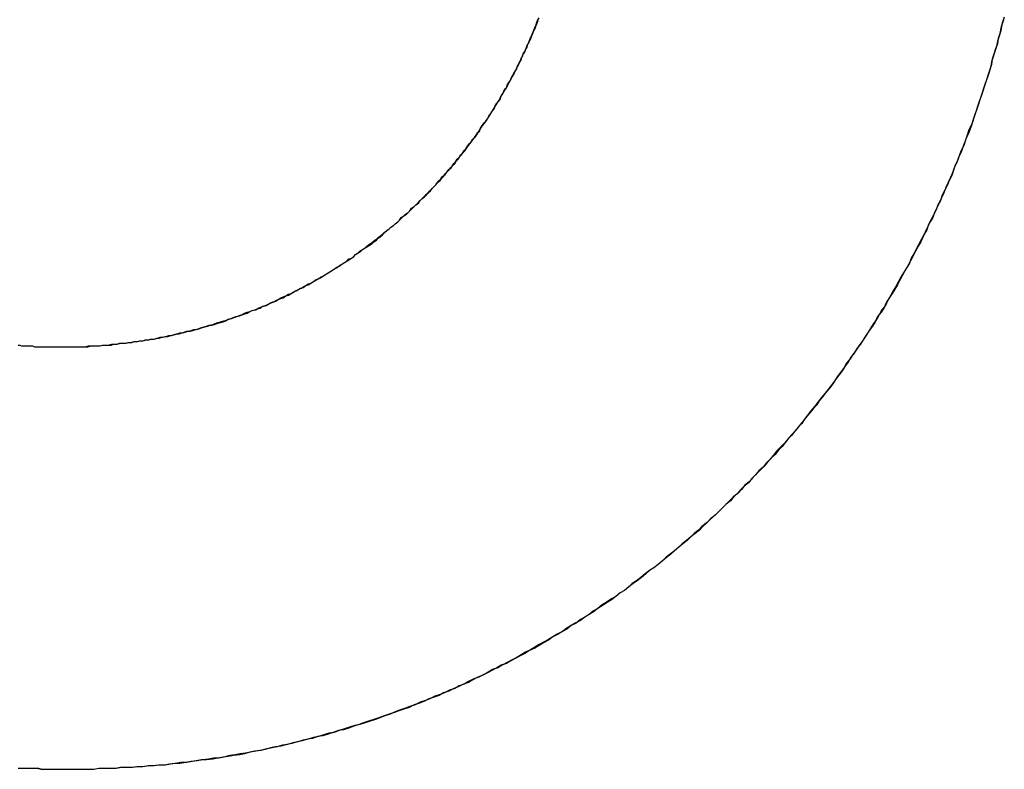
# Model space of a CAD drawing. Extents: x -55 to 3310, y -427 to 1727.
# Tile 37 of 79: x 1014.911 to 1016.054, y 528.818 to 529.689. Entities that reach past the tile are written whole.
import ezdxf

# ---------------------------------------------------------------- set-up
doc = ezdxf.new("R2010")
doc.units = 0
doc.linetypes.add('DURCHGEHEND', pattern=[0])
doc.layers.add('KF_PASSIO_SUB_15_FRONT', color=7, linetype='DURCHGEHEND')

# ---------------------------------------------------------------- blocks, each defined once
blk = doc.blocks.new('KF_PASSIO_SUB_15_FRONT')
at = {"layer": 'KF_PASSIO_SUB_15_FRONT'}
for points in [[(-214.23, -392.074, 0), (-214.232, -392.08, 0), (-214.233, -392.087, 0), (-214.235, -392.093, 0), (-214.237, -392.099, 0), (-214.238, -392.105, 0), (-214.24, -392.111, 0), (-214.242, -392.117, 0), (-214.244, -392.123, 0), (-214.245, -392.13, 0), (-214.247, -392.136, 0), (-214.249, -392.142, 0), (-214.251, -392.148, 0), (-214.253, -392.154, 0), (-214.255, -392.16, 0), (-214.257, -392.166, 0), (-214.259, -392.172, 0), (-214.261, -392.178, 0), (-214.263, -392.184, 0), (-214.265, -392.19, 0), (-214.267, -392.196, 0), (-214.27, -392.202, 0), (-214.272, -392.208, 0), (-214.274, -392.214, 0), (-214.276, -392.22, 0), (-214.279, -392.226, 0), (-214.281, -392.231, 0), (-214.283, -392.237, 0), (-214.286, -392.243, 0), (-214.288, -392.249, 0), (-214.29, -392.255, 0), (-214.293, -392.261, 0), (-214.295, -392.266, 0), (-214.298, -392.272, 0), (-214.301, -392.278, 0), (-214.303, -392.284, 0), (-214.306, -392.289, 0), (-214.308, -392.295, 0), (-214.311, -392.301, 0), (-214.314, -392.306, 0), (-214.317, -392.312, 0), (-214.319, -392.318, 0), (-214.322, -392.323, 0), (-214.325, -392.329, 0), (-214.328, -392.335, 0), (-214.331, -392.34, 0), (-214.334, -392.346, 0), (-214.337, -392.351, 0), (-214.339, -392.357, 0), (-214.342, -392.362, 0), (-214.346, -392.368, 0), (-214.349, -392.373, 0), (-214.352, -392.379, 0), (-214.355, -392.384, 0), (-214.358, -392.389, 0), (-214.361, -392.395, 0), (-214.364, -392.4, 0), (-214.367, -392.406, 0), (-214.371, -392.411, 0), (-214.374, -392.416, 0), (-214.377, -392.422, 0), (-214.381, -392.427, 0), (-214.384, -392.432, 0), (-214.387, -392.437, 0), (-214.391, -392.443, 0), (-214.394, -392.448, 0), (-214.398, -392.453, 0), (-214.401, -392.458, 0), (-214.405, -392.463, 0), (-214.408, -392.468, 0), (-214.412, -392.473, 0), (-214.415, -392.478, 0), (-214.419, -392.484, 0), (-214.423, -392.489, 0), (-214.426, -392.494, 0), (-214.43, -392.499, 0), (-214.434, -392.504, 0), (-214.437, -392.508, 0), (-214.441, -392.513, 0), (-214.445, -392.518, 0), (-214.449, -392.523, 0), (-214.453, -392.528, 0), (-214.457, -392.533, 0), (-214.461, -392.538, 0), (-214.464, -392.543, 0), (-214.468, -392.547, 0), (-214.472, -392.552, 0), (-214.476, -392.557, 0), (-214.48, -392.561, 0), (-214.484, -392.566, 0), (-214.489, -392.571, 0), (-214.493, -392.575, 0), (-214.497, -392.58, 0), (-214.501, -392.585, 0), (-214.505, -392.589, 0), (-214.509, -392.594, 0), (-214.514, -392.598, 0), (-214.518, -392.603, 0), (-214.522, -392.607, 0), (-214.526, -392.612, 0), (-214.531, -392.616, 0), (-214.535, -392.62, 0), (-214.539, -392.625, 0), (-214.544, -392.629, 0), (-214.548, -392.633, 0), (-214.553, -392.638, 0), (-214.557, -392.642, 0), (-214.561, -392.646, 0), (-214.566, -392.651, 0), (-214.571, -392.655, 0), (-214.575, -392.659, 0), (-214.58, -392.663, 0), (-214.584, -392.667, 0), (-214.589, -392.671, 0), (-214.593, -392.675, 0), (-214.598, -392.679, 0), (-214.603, -392.683, 0), (-214.607, -392.687, 0), (-214.612, -392.691, 0), (-214.617, -392.695, 0), (-214.622, -392.699, 0), (-214.626, -392.703, 0), (-214.631, -392.707, 0), (-214.636, -392.711, 0), (-214.641, -392.714, 0), (-214.646, -392.718, 0), (-214.651, -392.722, 0), (-214.656, -392.726, 0), (-214.661, -392.729, 0), (-214.665, -392.733, 0), (-214.67, -392.737, 0), (-214.675, -392.74, 0), (-214.68, -392.744, 0), (-214.685, -392.747, 0), (-214.691, -392.751, 0), (-214.696, -392.754, 0), (-214.701, -392.758, 0), (-214.706, -392.761, 0), (-214.711, -392.765, 0), (-214.716, -392.768, 0), (-214.721, -392.771, 0), (-214.726, -392.775, 0), (-214.732, -392.778, 0), (-214.737, -392.781, 0), (-214.742, -392.785, 0), (-214.747, -392.788, 0), (-214.753, -392.791, 0), (-214.758, -392.794, 0), (-214.763, -392.797, 0), (-214.769, -392.8, 0), (-214.774, -392.803, 0), (-214.779, -392.806, 0), (-214.785, -392.809, 0), (-214.79, -392.812, 0), (-214.795, -392.815, 0), (-214.801, -392.818, 0), (-214.806, -392.821, 0), (-214.812, -392.824, 0), (-214.817, -392.827, 0), (-214.823, -392.829, 0), (-214.828, -392.832, 0), (-214.834, -392.835, 0), (-214.839, -392.838, 0), (-214.845, -392.84, 0), (-214.851, -392.843, 0), (-214.856, -392.846, 0), (-214.862, -392.848, 0), (-214.867, -392.851, 0), (-214.873, -392.853, 0), (-214.879, -392.856, 0), (-214.884, -392.858, 0), (-214.89, -392.86, 0), (-214.896, -392.863, 0), (-214.901, -392.865, 0), (-214.907, -392.867, 0), (-214.913, -392.87, 0), (-214.919, -392.872, 0), (-214.924, -392.874, 0), (-214.93, -392.876, 0), (-214.936, -392.878, 0), (-214.942, -392.881, 0), (-214.948, -392.883, 0), (-214.954, -392.885, 0), (-214.959, -392.887, 0), (-214.965, -392.889, 0), (-214.971, -392.891, 0), (-214.977, -392.893, 0), (-214.983, -392.894, 0), (-214.989, -392.896, 0), (-214.995, -392.898, 0), (-215.001, -392.9, 0), (-215.007, -392.902, 0), (-215.013, -392.903, 0), (-215.019, -392.905, 0), (-215.025, -392.907, 0), (-215.031, -392.908, 0), (-215.037, -392.91, 0), (-215.043, -392.911, 0), (-215.049, -392.913, 0), (-215.055, -392.914, 0), (-215.061, -392.916, 0), (-215.067, -392.917, 0), (-215.073, -392.919, 0), (-215.079, -392.92, 0), (-215.085, -392.921, 0), (-215.092, -392.923, 0), (-215.098, -392.924, 0), (-215.104, -392.925, 0), (-215.11, -392.926, 0), (-215.116, -392.927, 0), (-215.122, -392.928, 0), (-215.128, -392.929, 0), (-215.135, -392.931, 0), (-215.141, -392.932, 0), (-215.147, -392.932, 0), (-215.153, -392.933, 0), (-215.16, -392.934, 0), (-215.166, -392.935, 0), (-215.172, -392.936, 0), (-215.178, -392.937, 0), (-215.185, -392.937, 0), (-215.191, -392.938, 0), (-215.197, -392.939, 0), (-215.203, -392.94, 0), (-215.21, -392.94, 0), (-215.216, -392.941, 0), (-215.222, -392.941, 0), (-215.229, -392.942, 0), (-215.235, -392.942, 0), (-215.241, -392.943, 0), (-215.248, -392.943, 0), (-215.254, -392.943, 0), (-215.26, -392.944, 0), (-215.267, -392.944, 0), (-215.273, -392.944, 0), (-215.28, -392.944, 0), (-215.286, -392.945, 0), (-215.292, -392.945, 0), (-215.299, -392.945, 0), (-215.305, -392.945, 0), (-215.312, -392.945, 0)], [(-214.229, -392.071, 0), (-214.231, -392.077, 0), (-214.233, -392.084, 0), (-214.234, -392.09, 0), (-214.236, -392.096, 0), (-214.237, -392.102, 0), (-214.239, -392.108, 0), (-214.241, -392.114, 0), (-214.243, -392.12, 0), (-214.244, -392.126, 0), (-214.246, -392.133, 0), (-214.248, -392.139, 0), (-214.25, -392.145, 0), (-214.252, -392.151, 0), (-214.254, -392.157, 0), (-214.256, -392.163, 0), (-214.258, -392.169, 0), (-214.26, -392.175, 0), (-214.262, -392.181, 0), (-214.264, -392.187, 0), (-214.266, -392.193, 0), (-214.268, -392.199, 0), (-214.27, -392.205, 0), (-214.273, -392.211, 0), (-214.275, -392.217, 0), (-214.277, -392.222, 0), (-214.279, -392.228, 0), (-214.282, -392.234, 0), (-214.284, -392.24, 0), (-214.287, -392.246, 0), (-214.289, -392.252, 0), (-214.292, -392.258, 0), (-214.294, -392.263, 0), (-214.297, -392.269, 0), (-214.299, -392.275, 0), (-214.302, -392.281, 0), (-214.304, -392.286, 0), (-214.307, -392.292, 0), (-214.31, -392.298, 0), (-214.312, -392.304, 0), (-214.315, -392.309, 0), (-214.318, -392.315, 0), (-214.321, -392.321, 0), (-214.323, -392.326, 0), (-214.326, -392.332, 0), (-214.329, -392.337, 0), (-214.332, -392.343, 0), (-214.335, -392.349, 0), (-214.338, -392.354, 0), (-214.341, -392.36, 0), (-214.344, -392.365, 0), (-214.347, -392.371, 0), (-214.35, -392.376, 0), (-214.353, -392.382, 0), (-214.356, -392.387, 0), (-214.359, -392.392, 0), (-214.363, -392.398, 0), (-214.366, -392.403, 0), (-214.369, -392.409, 0), (-214.372, -392.414, 0), (-214.376, -392.419, 0), (-214.379, -392.425, 0), (-214.382, -392.43, 0), (-214.386, -392.435, 0), (-214.389, -392.44, 0), (-214.393, -392.446, 0), (-214.396, -392.451, 0), (-214.4, -392.456, 0), (-214.403, -392.461, 0), (-214.407, -392.466, 0), (-214.41, -392.471, 0), (-214.414, -392.477, 0), (-214.417, -392.482, 0), (-214.421, -392.487, 0), (-214.425, -392.492, 0), (-214.428, -392.497, 0), (-214.432, -392.502, 0), (-214.436, -392.507, 0), (-214.44, -392.512, 0), (-214.444, -392.517, 0), (-214.447, -392.522, 0), (-214.451, -392.526, 0), (-214.455, -392.531, 0), (-214.459, -392.536, 0), (-214.463, -392.541, 0), (-214.467, -392.546, 0), (-214.471, -392.551, 0), (-214.475, -392.555, 0), (-214.479, -392.56, 0), (-214.483, -392.565, 0), (-214.487, -392.57, 0), (-214.491, -392.574, 0), (-214.495, -392.579, 0), (-214.5, -392.584, 0), (-214.504, -392.588, 0), (-214.508, -392.593, 0), (-214.512, -392.597, 0), (-214.517, -392.602, 0), (-214.521, -392.606, 0), (-214.525, -392.611, 0), (-214.53, -392.615, 0), (-214.534, -392.62, 0), (-214.538, -392.624, 0), (-214.543, -392.628, 0), (-214.547, -392.633, 0), (-214.552, -392.637, 0), (-214.556, -392.641, 0), (-214.561, -392.646, 0), (-214.565, -392.65, 0), (-214.57, -392.654, 0), (-214.574, -392.658, 0), (-214.579, -392.663, 0), (-214.583, -392.667, 0), (-214.588, -392.671, 0), (-214.593, -392.675, 0), (-214.597, -392.679, 0), (-214.602, -392.683, 0), (-214.607, -392.687, 0), (-214.612, -392.691, 0), (-214.616, -392.695, 0), (-214.621, -392.699, 0), (-214.626, -392.703, 0), (-214.631, -392.707, 0), (-214.636, -392.711, 0), (-214.641, -392.714, 0), (-214.645, -392.718, 0), (-214.65, -392.722, 0), (-214.655, -392.726, 0), (-214.66, -392.729, 0), (-214.665, -392.733, 0), (-214.67, -392.737, 0), (-214.675, -392.74, 0), (-214.68, -392.744, 0), (-214.685, -392.748, 0), (-214.69, -392.751, 0), (-214.696, -392.755, 0), (-214.701, -392.758, 0), (-214.706, -392.762, 0), (-214.711, -392.765, 0), (-214.716, -392.768, 0), (-214.721, -392.772, 0), (-214.727, -392.775, 0), (-214.732, -392.778, 0), (-214.737, -392.782, 0), (-214.742, -392.785, 0), (-214.748, -392.788, 0), (-214.753, -392.791, 0), (-214.758, -392.795, 0), (-214.764, -392.798, 0), (-214.769, -392.801, 0), (-214.774, -392.804, 0), (-214.78, -392.807, 0), (-214.785, -392.81, 0), (-214.791, -392.813, 0), (-214.796, -392.816, 0), (-214.802, -392.819, 0), (-214.807, -392.822, 0), (-214.813, -392.824, 0), (-214.818, -392.827, 0), (-214.824, -392.83, 0), (-214.829, -392.833, 0), (-214.835, -392.836, 0), (-214.84, -392.838, 0), (-214.846, -392.841, 0), (-214.851, -392.844, 0), (-214.857, -392.846, 0), (-214.863, -392.849, 0), (-214.868, -392.851, 0), (-214.874, -392.854, 0), (-214.88, -392.856, 0), (-214.885, -392.859, 0), (-214.891, -392.861, 0), (-214.897, -392.863, 0), (-214.903, -392.866, 0), (-214.908, -392.868, 0), (-214.914, -392.87, 0), (-214.92, -392.873, 0), (-214.926, -392.875, 0), (-214.932, -392.877, 0), (-214.937, -392.879, 0), (-214.943, -392.881, 0), (-214.949, -392.883, 0), (-214.955, -392.885, 0), (-214.961, -392.887, 0), (-214.967, -392.889, 0), (-214.973, -392.891, 0), (-214.978, -392.893, 0), (-214.984, -392.895, 0), (-214.99, -392.897, 0), (-214.996, -392.899, 0), (-215.002, -392.9, 0), (-215.008, -392.902, 0), (-215.014, -392.904, 0), (-215.02, -392.906, 0), (-215.026, -392.907, 0), (-215.032, -392.909, 0), (-215.038, -392.91, 0), (-215.044, -392.912, 0), (-215.05, -392.913, 0), (-215.056, -392.915, 0), (-215.062, -392.916, 0), (-215.069, -392.918, 0), (-215.075, -392.919, 0), (-215.081, -392.92, 0), (-215.087, -392.922, 0), (-215.093, -392.923, 0), (-215.099, -392.924, 0), (-215.105, -392.925, 0), (-215.111, -392.927, 0), (-215.117, -392.928, 0), (-215.124, -392.929, 0), (-215.13, -392.93, 0), (-215.136, -392.931, 0), (-215.142, -392.932, 0), (-215.148, -392.933, 0), (-215.155, -392.934, 0), (-215.161, -392.934, 0), (-215.167, -392.935, 0), (-215.173, -392.936, 0), (-215.179, -392.937, 0), (-215.186, -392.938, 0), (-215.192, -392.938, 0), (-215.198, -392.939, 0), (-215.204, -392.94, 0), (-215.211, -392.94, 0), (-215.217, -392.941, 0), (-215.223, -392.941, 0), (-215.229, -392.942, 0), (-215.236, -392.942, 0), (-215.242, -392.943, 0), (-215.248, -392.943, 0), (-215.255, -392.943, 0), (-215.261, -392.944, 0), (-215.267, -392.944, 0), (-215.274, -392.944, 0), (-215.28, -392.944, 0), (-215.286, -392.945, 0), (-215.293, -392.945, 0), (-215.299, -392.945, 0), (-215.305, -392.945, 0), (-215.312, -392.945, 0)], [(-215.323, -392.454, 0), (-215.32, -392.454, 0), (-215.316, -392.454, 0), (-215.313, -392.454, 0), (-215.309, -392.454, 0), (-215.306, -392.454, 0), (-215.302, -392.454, 0), (-215.299, -392.454, 0), (-215.296, -392.454, 0), (-215.292, -392.453, 0), (-215.289, -392.453, 0), (-215.286, -392.453, 0), (-215.282, -392.453, 0), (-215.279, -392.453, 0), (-215.275, -392.452, 0), (-215.272, -392.452, 0), (-215.269, -392.452, 0), (-215.265, -392.451, 0), (-215.262, -392.451, 0), (-215.259, -392.451, 0), (-215.255, -392.45, 0), (-215.252, -392.45, 0), (-215.249, -392.45, 0), (-215.245, -392.449, 0), (-215.242, -392.449, 0), (-215.239, -392.448, 0), (-215.235, -392.448, 0), (-215.232, -392.447, 0), (-215.229, -392.447, 0), (-215.225, -392.446, 0), (-215.222, -392.446, 0), (-215.219, -392.445, 0), (-215.216, -392.445, 0), (-215.212, -392.444, 0), (-215.209, -392.443, 0), (-215.206, -392.443, 0), (-215.202, -392.442, 0), (-215.199, -392.441, 0), (-215.196, -392.441, 0), (-215.193, -392.44, 0), (-215.189, -392.439, 0), (-215.186, -392.438, 0), (-215.183, -392.438, 0), (-215.18, -392.437, 0), (-215.177, -392.436, 0), (-215.173, -392.435, 0), (-215.17, -392.434, 0), (-215.167, -392.434, 0), (-215.164, -392.433, 0), (-215.161, -392.432, 0), (-215.157, -392.431, 0), (-215.154, -392.43, 0), (-215.151, -392.429, 0), (-215.148, -392.428, 0), (-215.145, -392.427, 0), (-215.142, -392.426, 0), (-215.139, -392.425, 0), (-215.135, -392.424, 0), (-215.132, -392.423, 0), (-215.129, -392.422, 0), (-215.126, -392.421, 0), (-215.123, -392.42, 0), (-215.12, -392.419, 0), (-215.117, -392.418, 0), (-215.114, -392.417, 0), (-215.111, -392.415, 0), (-215.108, -392.414, 0), (-215.105, -392.413, 0), (-215.102, -392.412, 0), (-215.098, -392.411, 0), (-215.095, -392.409, 0), (-215.092, -392.408, 0), (-215.089, -392.407, 0), (-215.086, -392.406, 0), (-215.083, -392.404, 0), (-215.08, -392.403, 0), (-215.077, -392.402, 0), (-215.074, -392.4, 0), (-215.072, -392.399, 0), (-215.069, -392.397, 0), (-215.066, -392.396, 0), (-215.063, -392.395, 0), (-215.06, -392.393, 0), (-215.057, -392.392, 0), (-215.054, -392.39, 0), (-215.051, -392.389, 0), (-215.048, -392.387, 0), (-215.045, -392.386, 0), (-215.042, -392.384, 0), (-215.04, -392.383, 0), (-215.037, -392.381, 0), (-215.034, -392.38, 0), (-215.031, -392.378, 0), (-215.028, -392.376, 0), (-215.025, -392.375, 0), (-215.023, -392.373, 0), (-215.02, -392.372, 0), (-215.017, -392.37, 0), (-215.014, -392.368, 0), (-215.011, -392.366, 0), (-215.009, -392.365, 0), (-215.006, -392.363, 0), (-215.003, -392.361, 0), (-215, -392.36, 0), (-214.998, -392.358, 0), (-214.995, -392.356, 0), (-214.992, -392.354, 0), (-214.99, -392.352, 0), (-214.987, -392.351, 0), (-214.984, -392.349, 0), (-214.982, -392.347, 0), (-214.979, -392.345, 0), (-214.976, -392.343, 0), (-214.974, -392.341, 0), (-214.971, -392.339, 0), (-214.969, -392.337, 0), (-214.966, -392.335, 0), (-214.963, -392.333, 0), (-214.961, -392.331, 0), (-214.958, -392.329, 0), (-214.956, -392.327, 0), (-214.953, -392.325, 0), (-214.951, -392.323, 0), (-214.948, -392.321, 0), (-214.946, -392.319, 0), (-214.943, -392.317, 0), (-214.941, -392.315, 0), (-214.938, -392.313, 0), (-214.936, -392.311, 0), (-214.933, -392.309, 0), (-214.931, -392.307, 0), (-214.929, -392.304, 0), (-214.926, -392.302, 0), (-214.924, -392.3, 0), (-214.921, -392.298, 0), (-214.919, -392.296, 0), (-214.917, -392.293, 0), (-214.914, -392.291, 0), (-214.912, -392.289, 0), (-214.91, -392.287, 0), (-214.907, -392.284, 0), (-214.905, -392.282, 0), (-214.903, -392.28, 0), (-214.9, -392.278, 0), (-214.898, -392.275, 0), (-214.896, -392.273, 0), (-214.894, -392.271, 0), (-214.891, -392.268, 0), (-214.889, -392.266, 0), (-214.887, -392.263, 0), (-214.885, -392.261, 0), (-214.883, -392.259, 0), (-214.881, -392.256, 0), (-214.878, -392.254, 0), (-214.876, -392.251, 0), (-214.874, -392.249, 0), (-214.872, -392.246, 0), (-214.87, -392.244, 0), (-214.868, -392.241, 0), (-214.866, -392.239, 0), (-214.864, -392.236, 0), (-214.862, -392.234, 0), (-214.86, -392.231, 0), (-214.858, -392.229, 0), (-214.856, -392.226, 0), (-214.854, -392.224, 0), (-214.852, -392.221, 0), (-214.85, -392.218, 0), (-214.848, -392.216, 0), (-214.846, -392.213, 0), (-214.844, -392.211, 0), (-214.842, -392.208, 0), (-214.84, -392.205, 0), (-214.838, -392.203, 0), (-214.837, -392.2, 0), (-214.835, -392.197, 0), (-214.833, -392.194, 0), (-214.831, -392.192, 0), (-214.829, -392.189, 0), (-214.827, -392.186, 0), (-214.826, -392.184, 0), (-214.824, -392.181, 0), (-214.822, -392.178, 0), (-214.82, -392.175, 0), (-214.819, -392.173, 0), (-214.817, -392.17, 0), (-214.815, -392.167, 0), (-214.814, -392.164, 0), (-214.812, -392.161, 0), (-214.81, -392.158, 0), (-214.809, -392.156, 0), (-214.807, -392.153, 0), (-214.806, -392.15, 0), (-214.804, -392.147, 0), (-214.802, -392.144, 0), (-214.801, -392.141, 0), (-214.799, -392.138, 0), (-214.798, -392.135, 0), (-214.796, -392.133, 0), (-214.795, -392.13, 0), (-214.793, -392.127, 0), (-214.792, -392.124, 0), (-214.79, -392.121, 0), (-214.789, -392.118, 0), (-214.788, -392.115, 0), (-214.786, -392.112, 0), (-214.785, -392.109, 0), (-214.783, -392.106, 0), (-214.782, -392.103, 0), (-214.781, -392.1, 0), (-214.779, -392.097, 0), (-214.778, -392.094, 0), (-214.777, -392.091, 0), (-214.776, -392.088, 0), (-214.774, -392.085, 0), (-214.773, -392.082, 0), (-214.772, -392.078, 0), (-214.771, -392.075, 0), (-214.769, -392.072, 0)], [(-215.323, -392.454, 0), (-215.32, -392.454, 0), (-215.316, -392.454, 0), (-215.313, -392.454, 0), (-215.309, -392.454, 0), (-215.306, -392.454, 0), (-215.303, -392.454, 0), (-215.299, -392.454, 0), (-215.296, -392.454, 0), (-215.293, -392.454, 0), (-215.289, -392.453, 0), (-215.286, -392.453, 0), (-215.283, -392.453, 0), (-215.279, -392.453, 0), (-215.276, -392.452, 0), (-215.273, -392.452, 0), (-215.269, -392.452, 0), (-215.266, -392.452, 0), (-215.263, -392.451, 0), (-215.259, -392.451, 0), (-215.256, -392.45, 0), (-215.253, -392.45, 0), (-215.249, -392.45, 0), (-215.246, -392.449, 0), (-215.243, -392.449, 0), (-215.239, -392.448, 0), (-215.236, -392.448, 0), (-215.233, -392.447, 0), (-215.229, -392.447, 0), (-215.226, -392.446, 0), (-215.223, -392.446, 0), (-215.22, -392.445, 0), (-215.216, -392.445, 0), (-215.213, -392.444, 0), (-215.21, -392.444, 0), (-215.207, -392.443, 0), (-215.203, -392.442, 0), (-215.2, -392.442, 0), (-215.197, -392.441, 0), (-215.194, -392.44, 0), (-215.19, -392.439, 0), (-215.187, -392.439, 0), (-215.184, -392.438, 0), (-215.181, -392.437, 0), (-215.178, -392.436, 0), (-215.174, -392.436, 0), (-215.171, -392.435, 0), (-215.168, -392.434, 0), (-215.165, -392.433, 0), (-215.162, -392.432, 0), (-215.158, -392.431, 0), (-215.155, -392.43, 0), (-215.152, -392.429, 0), (-215.149, -392.429, 0), (-215.146, -392.428, 0), (-215.143, -392.427, 0), (-215.139, -392.426, 0), (-215.136, -392.425, 0), (-215.133, -392.424, 0), (-215.13, -392.422, 0), (-215.127, -392.421, 0), (-215.124, -392.42, 0), (-215.121, -392.419, 0), (-215.118, -392.418, 0), (-215.115, -392.417, 0), (-215.112, -392.416, 0), (-215.108, -392.415, 0), (-215.105, -392.413, 0), (-215.102, -392.412, 0), (-215.099, -392.411, 0), (-215.096, -392.41, 0), (-215.093, -392.409, 0), (-215.09, -392.407, 0), (-215.087, -392.406, 0), (-215.084, -392.405, 0), (-215.081, -392.403, 0), (-215.078, -392.402, 0), (-215.075, -392.401, 0), (-215.072, -392.399, 0), (-215.069, -392.398, 0), (-215.066, -392.397, 0), (-215.063, -392.395, 0), (-215.06, -392.394, 0), (-215.057, -392.392, 0), (-215.055, -392.391, 0), (-215.052, -392.389, 0), (-215.049, -392.388, 0), (-215.046, -392.386, 0), (-215.043, -392.385, 0), (-215.04, -392.383, 0), (-215.037, -392.382, 0), (-215.034, -392.38, 0), (-215.031, -392.378, 0), (-215.029, -392.377, 0), (-215.026, -392.375, 0), (-215.023, -392.374, 0), (-215.02, -392.372, 0), (-215.017, -392.37, 0), (-215.015, -392.369, 0), (-215.012, -392.367, 0), (-215.009, -392.365, 0), (-215.006, -392.363, 0), (-215.003, -392.362, 0), (-215.001, -392.36, 0), (-214.998, -392.358, 0), (-214.995, -392.356, 0), (-214.993, -392.355, 0), (-214.99, -392.353, 0), (-214.987, -392.351, 0), (-214.984, -392.349, 0), (-214.982, -392.347, 0), (-214.979, -392.345, 0), (-214.977, -392.343, 0), (-214.974, -392.341, 0), (-214.971, -392.339, 0), (-214.969, -392.338, 0), (-214.966, -392.336, 0), (-214.963, -392.334, 0), (-214.961, -392.332, 0), (-214.958, -392.33, 0), (-214.956, -392.328, 0), (-214.953, -392.326, 0), (-214.951, -392.324, 0), (-214.948, -392.321, 0), (-214.946, -392.319, 0), (-214.943, -392.317, 0), (-214.941, -392.315, 0), (-214.938, -392.313, 0), (-214.936, -392.311, 0), (-214.933, -392.309, 0), (-214.931, -392.307, 0), (-214.928, -392.304, 0), (-214.926, -392.302, 0), (-214.923, -392.3, 0), (-214.921, -392.298, 0), (-214.919, -392.296, 0), (-214.916, -392.293, 0), (-214.914, -392.291, 0), (-214.912, -392.289, 0), (-214.909, -392.287, 0), (-214.907, -392.284, 0), (-214.905, -392.282, 0), (-214.902, -392.28, 0), (-214.9, -392.277, 0), (-214.898, -392.275, 0), (-214.895, -392.273, 0), (-214.893, -392.27, 0), (-214.891, -392.268, 0), (-214.889, -392.266, 0), (-214.887, -392.263, 0), (-214.884, -392.261, 0), (-214.882, -392.258, 0), (-214.88, -392.256, 0), (-214.878, -392.253, 0), (-214.876, -392.251, 0), (-214.874, -392.248, 0), (-214.871, -392.246, 0), (-214.869, -392.243, 0), (-214.867, -392.241, 0), (-214.865, -392.238, 0), (-214.863, -392.236, 0), (-214.861, -392.233, 0), (-214.859, -392.231, 0), (-214.857, -392.228, 0), (-214.855, -392.226, 0), (-214.853, -392.223, 0), (-214.851, -392.22, 0), (-214.849, -392.218, 0), (-214.847, -392.215, 0), (-214.845, -392.212, 0), (-214.843, -392.21, 0), (-214.841, -392.207, 0), (-214.839, -392.204, 0), (-214.838, -392.202, 0), (-214.836, -392.199, 0), (-214.834, -392.196, 0), (-214.832, -392.194, 0), (-214.83, -392.191, 0), (-214.828, -392.188, 0), (-214.827, -392.185, 0), (-214.825, -392.183, 0), (-214.823, -392.18, 0), (-214.821, -392.177, 0), (-214.82, -392.174, 0), (-214.818, -392.171, 0), (-214.816, -392.169, 0), (-214.814, -392.166, 0), (-214.813, -392.163, 0), (-214.811, -392.16, 0), (-214.81, -392.157, 0), (-214.808, -392.154, 0), (-214.806, -392.152, 0), (-214.805, -392.149, 0), (-214.803, -392.146, 0), (-214.802, -392.143, 0), (-214.8, -392.14, 0), (-214.798, -392.137, 0), (-214.797, -392.134, 0), (-214.795, -392.131, 0), (-214.794, -392.128, 0), (-214.792, -392.125, 0), (-214.791, -392.122, 0), (-214.79, -392.119, 0), (-214.788, -392.116, 0), (-214.787, -392.113, 0), (-214.785, -392.11, 0), (-214.784, -392.107, 0), (-214.783, -392.104, 0), (-214.781, -392.101, 0), (-214.78, -392.098, 0), (-214.779, -392.095, 0), (-214.777, -392.092, 0), (-214.776, -392.089, 0), (-214.775, -392.086, 0), (-214.774, -392.083, 0), (-214.772, -392.08, 0), (-214.771, -392.077, 0), (-214.77, -392.074, 0)], [(-215.374, -392.452, 0), (-215.372, -392.452, 0), (-215.37, -392.453, 0), (-215.368, -392.453, 0), (-215.366, -392.453, 0), (-215.364, -392.453, 0), (-215.362, -392.453, 0), (-215.359, -392.453, 0), (-215.357, -392.453, 0), (-215.355, -392.454, 0), (-215.353, -392.454, 0), (-215.351, -392.454, 0), (-215.349, -392.454, 0), (-215.347, -392.454, 0), (-215.344, -392.454, 0), (-215.342, -392.454, 0), (-215.34, -392.454, 0), (-215.338, -392.454, 0), (-215.336, -392.454, 0), (-215.334, -392.454, 0), (-215.332, -392.454, 0), (-215.329, -392.454, 0), (-215.327, -392.454, 0), (-215.325, -392.454, 0), (-215.323, -392.454, 0)], [(-215.374, -392.452, 0), (-215.372, -392.452, 0), (-215.37, -392.453, 0), (-215.368, -392.453, 0), (-215.366, -392.453, 0), (-215.363, -392.453, 0), (-215.361, -392.453, 0), (-215.359, -392.453, 0), (-215.357, -392.453, 0), (-215.355, -392.454, 0), (-215.353, -392.454, 0), (-215.351, -392.454, 0), (-215.349, -392.454, 0), (-215.346, -392.454, 0), (-215.344, -392.454, 0), (-215.342, -392.454, 0), (-215.34, -392.454, 0), (-215.338, -392.454, 0), (-215.336, -392.454, 0), (-215.334, -392.454, 0), (-215.331, -392.454, 0), (-215.329, -392.454, 0), (-215.327, -392.454, 0), (-215.325, -392.454, 0), (-215.323, -392.454, 0)], [(-215.312, -392.945, 0), (-215.315, -392.945, 0), (-215.319, -392.945, 0), (-215.323, -392.945, 0), (-215.327, -392.945, 0), (-215.331, -392.945, 0), (-215.335, -392.945, 0), (-215.339, -392.945, 0), (-215.343, -392.945, 0), (-215.347, -392.945, 0), (-215.351, -392.944, 0), (-215.355, -392.944, 0), (-215.358, -392.944, 0), (-215.362, -392.944, 0), (-215.366, -392.944, 0), (-215.37, -392.944, 0), (-215.374, -392.944, 0)], [(-215.312, -392.945, 0), (-215.315, -392.945, 0), (-215.319, -392.945, 0), (-215.323, -392.945, 0), (-215.327, -392.945, 0), (-215.331, -392.945, 0), (-215.335, -392.945, 0), (-215.339, -392.945, 0), (-215.343, -392.945, 0), (-215.346, -392.945, 0), (-215.35, -392.944, 0), (-215.354, -392.944, 0), (-215.358, -392.944, 0), (-215.362, -392.944, 0), (-215.366, -392.944, 0), (-215.37, -392.944, 0), (-215.373, -392.944, 0)]]:
    blk.add_polyline3d(points, dxfattribs=at)

msp = doc.modelspace()

# ---------------------------------------------------------------- block references
at = {"layer": 'KF_PASSIO_SUB_15_FRONT'}
msp.add_blockref('KF_PASSIO_SUB_15_FRONT', (1230.2834, 921.7627), dxfattribs=at)

doc.saveas('drawing.dxf')
